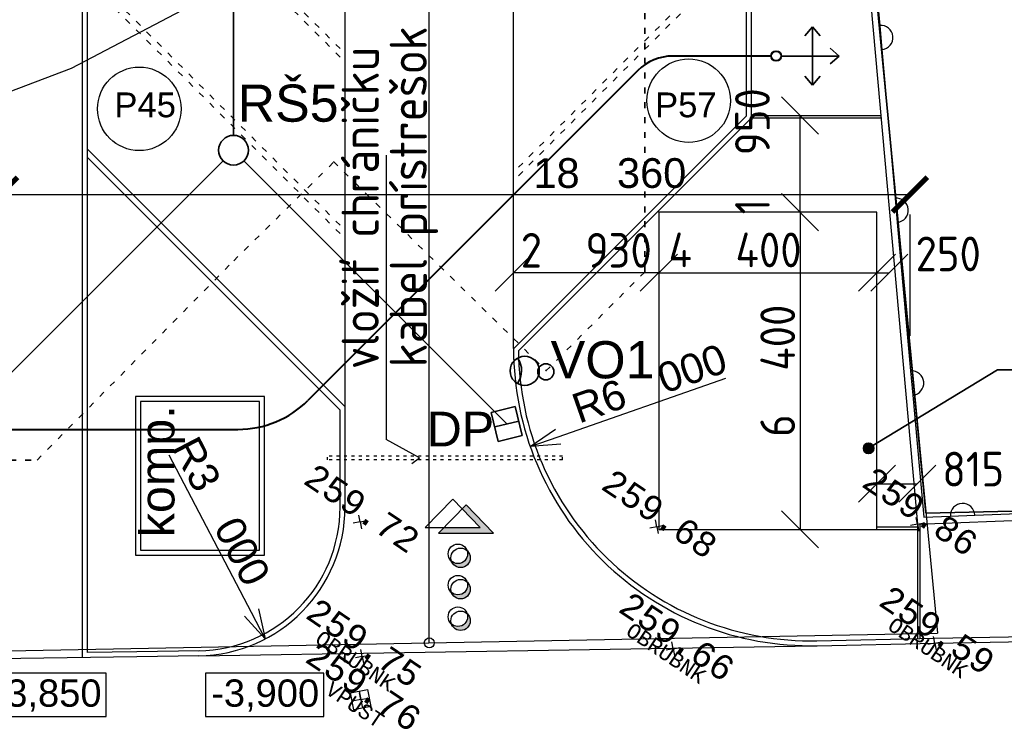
# Model space of a CAD drawing. Extents: x 4743276 to 9726129, y -4307434 to -1665362.
# Tile 74 of 121: x 4882389 to 4902258, y -1842223 to -1827764. Entities that reach past the tile are written whole.
import ezdxf
from ezdxf.enums import TextEntityAlignment as Align

# ---------------------------------------------------------------- set-up
doc = ezdxf.new("R2010")
doc.units = 0
doc.header["$MEASUREMENT"] = 0
doc.linetypes.add('ACAD_ISO03W100', pattern=[30, 12, -18])
doc.layers.get('0').update_dxf_attribs({"linetype": 'CONTINUOUS'})
doc.layers.get('Defpoints').update_dxf_attribs({"color": 61, "linetype": 'CONTINUOUS'})
for name, color, linetype in [('body', 7, 'CONTINUOUS'), ('KÓTY', 4, 'CONTINUOUS'), ('MÚRY', 1, 'CONTINUOUS'), ('POPIS', 50, 'CONTINUOUS'), ('POZEMOK', 8, 'CONTINUOUS'), ('siete', 6, 'CONTINUOUS'), ('TENKÁ', 7, 'CONTINUOUS'), ('Výšky', 64, 'CONTINUOUS'), ('ZARIADENIE', 47, 'CONTINUOUS'), ('ZARIADOVACIE', 144, 'CONTINUOUS'), ('šrafy-múry', 8, 'CONTINUOUS')]:
    doc.layers.add(name, color=color, linetype=linetype)
doc.styles.add('ARIAL', font='arial.ttf')
doc.styles.add('MONOTXT', font='MONOTXT', dxfattribs={"height": 0.2})
doc.styles.add('Style-Arial', font='arial.ttf')
doc.styles.add('STYLE1', font='isocp.shx')
doc.dimstyles.new('STANDARD 200', dxfattribs={"dimtxt": 600, "dimasz": 700, "dimexe": 10, "dimexo": 200, "dimgap": 100, "dimtad": 1, "dimdsep": 46, "dimlunit": 6, "dimtxsty": 'Style-Arial', "dimblk": 'ARCHTICK', "dimblk1": 'OBLIQUE', "dimblk2": 'ARCHTICK', "dimcen": 2.5, "dimse1": 1, "dimse2": 1, "dimadec": 0, "dimazin": 0, "dimtfac": 1, "dimtmove": 1, "dimatfit": 3, "dimldrblk": 'OBLIQUE', "dimfxl": 1, "dimtolj": 1, "dimtzin": 0, "dimarcsym": 0})
doc.dimstyles.new('STANDARD 250', dxfattribs={"dimtxt": 700, "dimasz": 750, "dimexe": 10, "dimexo": 200, "dimgap": 100, "dimtad": 1, "dimdsep": 46, "dimlunit": 6, "dimtxsty": 'STYLE1', "dimblk1": 'OBLIQUE', "dimblk2": 'OBLIQUE', "dimsah": 1, "dimcen": 2.5, "dimse1": 1, "dimse2": 1, "dimadec": 0, "dimazin": 0, "dimtfac": 1, "dimtmove": 1, "dimatfit": 3, "dimldrblk": 'OBLIQUE', "dimfxl": 1, "dimtolj": 1, "dimtzin": 0, "dimarcsym": 0})
doc.dimstyles.new('STANDARD s200', dxfattribs={"dimtxt": 600, "dimasz": 600, "dimexe": 10, "dimexo": 200, "dimgap": 100, "dimtad": 1, "dimdsep": 46, "dimlunit": 6, "dimtxsty": 'Style-Arial', "dimblk": 'OPEN30', "dimcen": 2.5, "dimse1": 1, "dimse2": 1, "dimadec": 0, "dimazin": 0, "dimtfac": 1, "dimtmove": 1, "dimatfit": 3, "dimldrblk": 'OBLIQUE', "dimfxl": 1, "dimtolj": 1, "dimtzin": 0, "dimarcsym": 0})

# ---------------------------------------------------------------- blocks, each defined once
blk = doc.blocks.new('_ArchTick')
at = {"color": 0, "linetype": 'ByBlock', "const_width": 0.15}
blk.add_lwpolyline([(-0.5, -0.5), (0.5, 0.5)], dxfattribs=at)
blk = doc.blocks.new('*D41318')
at = {"layer": 'Defpoints', "color": 0}
for p in [(4900354, -1831294), (4881994, -1833931), (4900354, -1833931)]:
    blk.add_point(p, dxfattribs=at)
at = {"layer": 'ZARIADOVACIE', "color": 0, "lineweight": -2}
blk.add_line((4881994, -1831294), (4900354, -1831294), dxfattribs=at)
at = {"layer": 'ZARIADOVACIE', "color": 0, "linetype": 'ByBlock', "lineweight": -2, "xscale": 700, "yscale": 700, "zscale": 700, "rotation": 180}
blk.add_blockref('_ArchTick', (4881994, -1831294), dxfattribs=at)
at = {"layer": 'ZARIADOVACIE', "color": 0, "linetype": 'ByBlock', "lineweight": -2, "xscale": 700, "yscale": 700, "zscale": 700}
blk.add_blockref('_ArchTick', (4900354, -1831294), dxfattribs=at)
at = {"layer": 'ZARIADOVACIE', "color": 0, "insert": (4894298, -1830862), "char_height": 600, "attachment_point": 5, "style": 'Style-Arial'}
blk.add_mtext('\\A1;18ﾠ360', dxfattribs=at)
blk = doc.blocks.new('_OBLIQUE')
at = {"color": 0, "linetype": 'ByBlock'}
blk.add_line((-0.5, -0.5), (0.5, 0.5), dxfattribs=at)
blk = doc.blocks.new('_Open30')
at = {"color": 0, "linetype": 'ByBlock', "lineweight": -2, "transparency": 16777216}
for p, q in [((-1, 0.2679), (0, 0)), ((0, 0), (-1, -0.2679)), ((0, 0), (-1, 0))]:
    blk.add_line(p, q, dxfattribs=at)
blk = doc.blocks.new('*D42119')
at = {"layer": 'Defpoints', "color": 0}
for p in [(4883104, -1834643), (4877507, -1836805)]:
    blk.add_point(p, dxfattribs=at)
at = {"layer": 'KÓTY', "color": 0, "lineweight": -2}
blk.add_line((4878067, -1836589), (4881625, -1835214), dxfattribs=at)
at = {"layer": 'KÓTY', "color": 0, "linetype": 'ByBlock', "lineweight": -2, "xscale": 600, "yscale": 600, "zscale": 600, "rotation": 201.1200858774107}
blk.add_blockref('_Open30', (4877507, -1836805), dxfattribs=at)
at = {"layer": 'KÓTY', "color": 0, "insert": (4880088, -1835373), "char_height": 600, "attachment_point": 5, "rotation": 21.1201, "style": 'Style-Arial'}
blk.add_mtext('\\A1;R6ﾠ000', dxfattribs=at)
blk = doc.blocks.new('*D42128')
at = {"layer": 'Defpoints', "color": 0}
for p in [(4885954, -1837598), (4887343, -1840257)]:
    blk.add_point(p, dxfattribs=at)
at = {"layer": 'KÓTY', "color": 0, "lineweight": -2}
blk.add_line((4887065, -1839726), (4885406, -1836550), dxfattribs=at)
at = {"layer": 'KÓTY', "color": 0, "linetype": 'ByBlock', "lineweight": -2, "xscale": 600, "yscale": 600, "zscale": 600, "rotation": 297.5820133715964}
blk.add_blockref('_Open30', (4887343, -1840257), dxfattribs=at)
at = {"layer": 'KÓTY', "color": 0, "insert": (4886457, -1837683), "char_height": 600, "attachment_point": 5, "rotation": 297.582, "style": 'Style-Arial'}
blk.add_mtext('\\A1;R3ﾠ000', dxfattribs=at)
blk = doc.blocks.new('*D42130')
at = {"layer": 'Defpoints', "color": 0}
for p in [(4898354, -1834396), (4892691, -1836378)]:
    blk.add_point(p, dxfattribs=at)
at = {"layer": 'KÓTY', "color": 0, "lineweight": -2}
blk.add_line((4893257, -1836180), (4896639, -1834996), dxfattribs=at)
at = {"layer": 'KÓTY', "color": 0, "linetype": 'ByBlock', "lineweight": -2, "xscale": 600, "yscale": 600, "zscale": 600, "rotation": 199.2924244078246}
blk.add_blockref('_Open30', (4892691, -1836378), dxfattribs=at)
at = {"layer": 'KÓTY', "color": 0, "insert": (4895097, -1835105), "char_height": 600, "attachment_point": 5, "rotation": 19.2924, "style": 'Style-Arial'}
blk.add_mtext('\\A1;R6ﾠ000', dxfattribs=at)
blk = doc.blocks.new('*D42209')
at = {"layer": 'Defpoints', "color": 0}
for p in [(4899687, -1831647), (4898136, -1838047), (4899687, -1838047)]:
    blk.add_point(p, dxfattribs=at)
at = {"layer": 'KÓTY', "color": 0, "lineweight": -2}
blk.add_line((4898136, -1831647), (4898136, -1838047), dxfattribs=at)
at = {"layer": 'KÓTY', "color": 0, "linetype": 'ByBlock', "lineweight": -2, "xscale": 750, "yscale": 750, "zscale": 750}
for p, rotation in [((4898136, -1831647), 90), ((4898136, -1838047), 270)]:
    blk.add_blockref('_OBLIQUE', p, dxfattribs=dict(at, rotation=rotation))
at = {"layer": 'KÓTY', "color": 0, "insert": (4897685, -1834847), "char_height": 700, "attachment_point": 5, "rotation": 90, "style": 'STYLE1'}
blk.add_mtext('\\A1;6ﾠ400', dxfattribs=at)
blk = doc.blocks.new('*D42210')
at = {"layer": 'Defpoints', "color": 0}
for p in [(4899687, -1832868), (4895287, -1833902), (4899687, -1833902)]:
    blk.add_point(p, dxfattribs=at)
at = {"layer": 'KÓTY', "color": 0, "lineweight": -2}
blk.add_line((4895287, -1832868), (4899687, -1832868), dxfattribs=at)
at = {"layer": 'KÓTY', "color": 0, "linetype": 'ByBlock', "lineweight": -2, "xscale": 750, "yscale": 750, "zscale": 750, "rotation": 180}
blk.add_blockref('_OBLIQUE', (4895287, -1832868), dxfattribs=at)
at = {"layer": 'KÓTY', "color": 0, "linetype": 'ByBlock', "lineweight": -2, "xscale": 750, "yscale": 750, "zscale": 750}
blk.add_blockref('_OBLIQUE', (4899687, -1832868), dxfattribs=at)
at = {"layer": 'KÓTY', "color": 0, "insert": (4896825, -1832409), "char_height": 700, "attachment_point": 5, "style": 'STYLE1'}
blk.add_mtext('\\A1;4ﾠ400', dxfattribs=at)
blk = doc.blocks.new('*D42211')
at = {"layer": 'Defpoints', "color": 0}
for p in [(4898136, -1829697), (4899687, -1829697), (4899687, -1831647)]:
    blk.add_point(p, dxfattribs=at)
at = {"layer": 'KÓTY', "color": 0, "lineweight": -2}
blk.add_line((4898136, -1831647), (4898136, -1829697), dxfattribs=at)
at = {"layer": 'KÓTY', "color": 0, "linetype": 'ByBlock', "lineweight": -2, "xscale": 750, "yscale": 750, "zscale": 750}
for p, rotation in [((4898136, -1829697), 90), ((4898136, -1831647), 270)]:
    blk.add_blockref('_OBLIQUE', p, dxfattribs=dict(at, rotation=rotation))
at = {"layer": 'KÓTY', "color": 0, "insert": (4897175, -1830419), "char_height": 700, "attachment_point": 5, "rotation": 90, "style": 'STYLE1'}
blk.add_mtext('\\A1;1ﾠ950', dxfattribs=at)
blk = doc.blocks.new('*D42212')
at = {"layer": 'Defpoints', "color": 0}
for p in [(4900502, -1837126), (4899687, -1838047), (4900502, -1838047)]:
    blk.add_point(p, dxfattribs=at)
at = {"layer": 'KÓTY', "color": 0, "lineweight": -2}
blk.add_line((4899687, -1837126), (4900502, -1837126), dxfattribs=at)
at = {"layer": 'KÓTY', "color": 0, "linetype": 'ByBlock', "lineweight": -2, "xscale": 750, "yscale": 750, "zscale": 750, "rotation": 180}
blk.add_blockref('_OBLIQUE', (4899687, -1837126), dxfattribs=at)
at = {"layer": 'KÓTY', "color": 0, "linetype": 'ByBlock', "lineweight": -2, "xscale": 750, "yscale": 750, "zscale": 750}
blk.add_blockref('_OBLIQUE', (4900502, -1837126), dxfattribs=at)
at = {"layer": 'KÓTY', "color": 0, "insert": (4901630, -1836832), "char_height": 700, "attachment_point": 5, "style": 'STYLE1'}
blk.add_mtext('\\A1;815', dxfattribs=at)
blk = doc.blocks.new('*D42213')
at = {"layer": 'Defpoints', "color": 0}
for p in [(4899687, -1832175), (4899937, -1832175), (4899937, -1832868)]:
    blk.add_point(p, dxfattribs=at)
at = {"layer": 'KÓTY', "color": 0, "lineweight": -2}
blk.add_line((4899687, -1832868), (4899937, -1832868), dxfattribs=at)
at = {"layer": 'KÓTY', "color": 0, "linetype": 'ByBlock', "lineweight": -2, "xscale": 750, "yscale": 750, "zscale": 750, "rotation": 180}
blk.add_blockref('_OBLIQUE', (4899687, -1832868), dxfattribs=at)
at = {"layer": 'KÓTY', "color": 0, "linetype": 'ByBlock', "lineweight": -2, "xscale": 750, "yscale": 750, "zscale": 750}
blk.add_blockref('_OBLIQUE', (4899937, -1832868), dxfattribs=at)
at = {"layer": 'KÓTY', "color": 0, "insert": (4901126, -1832490), "char_height": 700, "attachment_point": 5, "style": 'STYLE1'}
blk.add_mtext('\\A1;250', dxfattribs=at)
blk = doc.blocks.new('*D42214')
at = {"layer": 'Defpoints', "color": 0}
for p in [(4892357, -1831647), (4895287, -1831647), (4892357, -1832868)]:
    blk.add_point(p, dxfattribs=at)
at = {"layer": 'KÓTY', "color": 0, "lineweight": -2}
blk.add_line((4895287, -1832868), (4892357, -1832868), dxfattribs=at)
at = {"layer": 'KÓTY', "color": 0, "linetype": 'ByBlock', "lineweight": -2, "xscale": 750, "yscale": 750, "zscale": 750, "rotation": 180}
blk.add_blockref('_OBLIQUE', (4892357, -1832868), dxfattribs=at)
at = {"layer": 'KÓTY', "color": 0, "linetype": 'ByBlock', "lineweight": -2, "xscale": 750, "yscale": 750, "zscale": 750}
blk.add_blockref('_OBLIQUE', (4895287, -1832868), dxfattribs=at)
at = {"layer": 'KÓTY', "color": 0, "insert": (4893822, -1832417), "char_height": 700, "attachment_point": 5, "style": 'STYLE1'}
blk.add_mtext('\\A1;2ﾠ930', dxfattribs=at)

msp = doc.modelspace()

# ---------------------------------------------------------------- hatches: boundary and pattern name
at = {"layer": 'TENKÁ', "lineweight": 35, "ltscale": 0.25}
h = msp.add_hatch(color=30, dxfattribs=at)
h.dxf.hatch_style = 1
h.paths.add_polyline_path([(4899625.099, -1836412, 1), (4899413.901, -1836412, 1)])
h = msp.add_hatch(color=30, dxfattribs=at)
h.dxf.hatch_style = 1
h.paths.add_polyline_path([(4899572.299, -1836412, 1), (4899466.701, -1836412, 1)])
at = {"layer": 'TENKÁ', "ltscale": 0.25}
for points in [[(4890951.071, -1838011.461), (4890841.124, -1838125.591), (4891949.351, -1838125.591), (4891395.237, -1837550.396), (4891316.028, -1837632.619), (4891680.986, -1838011.461)], [(4891231.279, -1838737.6, -0.185014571), (4891099.904, -1838687.264, 0.318868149), (4891285.515, -1838819.033, 0.687742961), (4891416.89, -1838476.146, -0.516451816)], [(4891231.279, -1839368.719, -0.185014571), (4891099.904, -1839318.383, 0.318868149), (4891285.515, -1839450.152, 0.687742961), (4891416.89, -1839107.265, -0.516451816)], [(4891231.279, -1840006.616, -0.185014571), (4891099.904, -1839956.28, 0.318868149), (4891285.515, -1840088.049, 0.687742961), (4891416.89, -1839745.162, -0.516451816)]]:
    msp.add_hatch(color=256, dxfattribs=at).paths.add_polyline_path(points)

# ---------------------------------------------------------------- linework, layer by layer
at = {"layer": 'body', "color": 1, "linetype": 'Continuous'}
for p, q in [((4889257.597, -1837896.568), (4889230.612, -1837757.745)), ((4895244.321, -1837992.744), (4895217.336, -1837853.921)), ((4900502.665, -1837943.807), (4900475.681, -1837804.984)), ((4889257.597, -1837896.568), (4889118.774, -1837923.553)), ((4889257.597, -1837896.568), (4889396.42, -1837869.584)), ((4889257.597, -1837896.568), (4889284.581, -1838035.391)), ((4895244.321, -1837992.744), (4895105.497, -1838019.729)), ((4895244.321, -1837992.744), (4895383.144, -1837965.76)), ((4895244.321, -1837992.744), (4895271.305, -1838131.567)), ((4900502.665, -1837943.807), (4900363.842, -1837970.791)), ((4900502.665, -1837943.807), (4900641.488, -1837916.822)), ((4900502.665, -1837943.807), (4900529.65, -1838082.63)), ((4900854.121, -1840344.821), (4900827.136, -1840205.998)), ((4895572.423, -1840455.205), (4895545.439, -1840316.382)), ((4895572.423, -1840455.205), (4895711.246, -1840428.221)), ((4900854.121, -1840344.821), (4900715.298, -1840371.806)), ((4900854.121, -1840344.821), (4900992.944, -1840317.837)), ((4900854.121, -1840344.821), (4900881.105, -1840483.645)), ((4889301.717, -1840610.163), (4889162.894, -1840637.147)), ((4889301.717, -1840610.163), (4889274.732, -1840471.34)), ((4889301.717, -1840610.163), (4889440.54, -1840583.178)), ((4889301.717, -1840610.163), (4889328.701, -1840748.986)), ((4895572.423, -1840455.205), (4895433.6, -1840482.19)), ((4895572.423, -1840455.205), (4895599.408, -1840594.028)), ((4889272.318, -1841481.728), (4889245.333, -1841342.905)), ((4889272.318, -1841481.728), (4889133.495, -1841508.712)), ((4889272.318, -1841481.728), (4889411.141, -1841454.743)), ((4889272.318, -1841481.728), (4889299.302, -1841620.551))]:
    msp.add_line(p, q, dxfattribs=at)
at = {"layer": 'KÓTY'}
msp.add_line((4897153.799, -1829747.141), (4899769.749, -1829747.141), dxfattribs=at)
for points in [[(4884134.026, -1840951.5), (4881747.5, -1840951.5), (4881747.5, -1841820), (4884134.026, -1841820)], [(4888525.026, -1840951.5), (4886138.5, -1840951.5), (4886138.5, -1841820), (4888525.026, -1841820)]]:
    msp.add_lwpolyline(points, close=True, dxfattribs=at)
at = {"layer": 'POPIS', "color": 254}
for p, q in [((4889785.657, -1830493.823), (4889785.657, -1836235.847)), ((4890459.157, -1836606.823), (4889785.657, -1836235.847)), ((4890304.657, -1836717.823), (4890459.157, -1836606.823))]:
    msp.add_line(p, q, dxfattribs=at)
at = {"layer": 'POZEMOK'}
for p, q in [((4890653.799, -1840337.732), (4890653.799, -1774870.548)), ((4882153.799, -1840499.161), (4900909.18, -1840142.965))]:
    msp.add_line(p, q, dxfattribs=at)
at = {"layer": 'POZEMOK', "linetype": 'Continuous'}
for p, q in [((4899907.767, -1829684.033), (4898242.785, -1812409.73)), ((4898242.785, -1812409.73), (4899907.767, -1829684.033)), ((4900676.958, -1837717.597), (4899907.767, -1829684.033)), ((4899907.767, -1829684.033), (4900909.18, -1840142.965)), ((4924082.657, -1837245.122), (4900676.958, -1837717.597)), ((4900676.958, -1837717.597), (4924082.657, -1837245.122))]:
    msp.add_line(p, q, dxfattribs=at)
at = {"layer": 'POZEMOK'}
msp.add_circle((4890653.799, -1840337.732), 100, dxfattribs=at)
at = {"layer": 'siete', "color": 55, "lineweight": 35, "ltscale": 0.8}
for p, q in [((4886703.799, -1830097.383), (4886703.799, -1809180.548)), ((4886491.667, -1830609.516), (4881858.502, -1835242.68)), ((4886910.872, -1830614.457), (4892217.287, -1835920.871)), ((4891903.822, -1835687.977), (4892389.837, -1835570.548)), ((4891903.822, -1835687.977), (4892389.837, -1835570.548)), ((4892530.751, -1836153.766), (4892389.837, -1835570.548)), ((4892044.736, -1836271.195), (4891903.822, -1835687.977)), ((4892044.736, -1836271.195), (4891903.822, -1835687.977)), ((4891974.279, -1835979.586), (4892460.294, -1835862.157)), ((4891974.279, -1835979.586), (4892460.294, -1835862.157)), ((4892530.751, -1836153.766), (4892044.736, -1836271.195))]:
    msp.add_line(p, q, dxfattribs=at)
at = {"layer": 'siete', "linetype": 'ACAD_ISO03W100', "lineweight": 35, "ltscale": 10}
for p, q in [((4895006.361, -1832850.759), (4895006.361, -1816353.01)), ((4886708.294, -1832627.982), (4888725.391, -1830638.41)), ((4888720.898, -1830627.841), (4893016.52, -1834847.779)), ((4882741.028, -1836648.273), (4886708.294, -1832627.982)), ((4893006.361, -1834850.759), (4895006.361, -1832850.759)), ((4840499.38, -1836648.273), (4882741.028, -1836648.273))]:
    msp.add_line(p, q, dxfattribs=at)
at = {"layer": 'siete', "color": 5, "lineweight": 35, "ltscale": 0.25}
for p, q in [((4898229.5, -1828089.591), (4898385.399, -1827907.091)), ((4898229.5, -1828089.591), (4898385.399, -1827907.091)), ((4898385.399, -1828497.141), (4898385.399, -1827907.091)), ((4898541.299, -1828089.591), (4898385.399, -1827907.091)), ((4898385.399, -1828497.141), (4898385.399, -1827907.091)), ((4898541.299, -1828089.591), (4898385.399, -1827907.091)), ((4897753.799, -1828497.141), (4898925.949, -1828497.141)), ((4897753.799, -1828497.141), (4898925.949, -1828497.141)), ((4898385.399, -1828497.141), (4898385.399, -1829087.191)), ((4898385.399, -1828497.141), (4898385.399, -1829087.191)), ((4898743.449, -1828341.242), (4898925.949, -1828497.141)), ((4898743.449, -1828341.242), (4898925.949, -1828497.141)), ((4898743.449, -1828653.041), (4898925.949, -1828497.141)), ((4898743.449, -1828653.041), (4898925.949, -1828497.141)), ((4898229.5, -1828904.691), (4898385.399, -1829087.191)), ((4898229.5, -1828904.691), (4898385.399, -1829087.191)), ((4898541.299, -1828904.691), (4898385.399, -1829087.191)), ((4898541.299, -1828904.691), (4898385.399, -1829087.191))]:
    msp.add_line(p, q, dxfattribs=at)
at = {"layer": 'siete', "color": 5, "lineweight": 40, "ltscale": 50}
for p, q in [((4897553.799, -1828497.141), (4895568.012, -1828497.141)), ((4894860.905, -1828790.034), (4888206.178, -1835444.762)), ((4821943.799, -1836030.548), (4886791.965, -1836030.548))]:
    msp.add_line(p, q, dxfattribs=at)
at = {"layer": 'siete', "color": 47, "linetype": 'Continuous'}
for p, q in [((4889066.84, -1841344.224), (4889409.821, -1841276.25)), ((4889134.814, -1841687.205), (4889066.84, -1841344.224)), ((4889237.922, -1841309.069), (4889306.713, -1841654.386)), ((4889409.821, -1841276.25), (4889477.795, -1841619.231)), ((4889477.795, -1841619.231), (4889134.814, -1841687.205))]:
    msp.add_line(p, q, dxfattribs=at)
at = {"layer": 'siete', "color": 5, "lineweight": 40, "ltscale": 50}
msp.add_circle((4897653.799, -1828497.141), 100, dxfattribs=at)
msp.add_circle((4897653.799, -1828497.141), 100, dxfattribs=at)
at = {"layer": 'siete', "color": 55, "lineweight": 35, "ltscale": 0.8}
msp.add_circle((4886703.799, -1830397.383), 300, dxfattribs=at)
at = {"layer": 'siete', "lineweight": 35}
for centre, radius in [((4892579.41, -1834848.784), 295.22), ((4893006.361, -1834867.974), 162.321)]:
    msp.add_circle(centre, radius, dxfattribs=at)
at = {"layer": 'siete', "color": 5, "lineweight": 40, "ltscale": 50}
for centre, radius, start, end in [((4895568.012, -1829497.141), 1000, 90, 135), ((4886791.965, -1834030.548), 2000, 270, 315)]:
    msp.add_arc(centre, radius, start, end, dxfattribs=at)
at = {"layer": 'siete', "lineweight": 35}
msp.add_arc((4892069.885, -1834846.194), 446.576, 324.5140325, 34.903405, dxfattribs=at)
at = {"layer": 'TENKÁ'}
for p, q in [((4888953.799, -1837598.286), (4888953.799, -1774870.548)), ((4892353.799, -1834395.766), (4892353.799, -1775587.824)), ((4897053.799, -1829705.72), (4897053.799, -1804758.993)), ((4897153.799, -1829747.141), (4897153.799, -1804800.414)), ((4883653.799, -1840635.113), (4883653.799, -1811055.794)), ((4883653.799, -1840635.113), (4883653.799, -1811055.794)), ((4883753.799, -1840533.514), (4883753.799, -1811097.215)), ((4892353.799, -1834405.72), (4897053.799, -1829705.72)), ((4897153.799, -1829697.141), (4899765.279, -1829697.141)), ((4892454.02, -1834446.919), (4897153.799, -1829747.141)), ((4888953.799, -1835574.956), (4883753.799, -1830374.956)), ((4888853.799, -1835644.662), (4883753.799, -1830544.662)), ((4895286.66, -1831647.141), (4895270.229, -1831630.711)), ((4888853.799, -1837598.286), (4888853.799, -1835644.662)), ((4899686.66, -1837997.141), (4900502.665, -1837997.141)), ((4899686.66, -1838047.141), (4900502.665, -1838047.141)), ((4886001.309, -1840597.909), (4898451.586, -1840394.969)), ((4884751.369, -1840617.707), (4880151.369, -1840690.657)), ((4884749.783, -1840517.719), (4883753.799, -1840533.514)), ((4886011.833, -1840497.705), (4884749.783, -1840517.719)), ((4886004.076, -1840597.864), (4884751.369, -1840617.707))]:
    msp.add_line(p, q, dxfattribs=at)
at = {"layer": 'TENKÁ', "linetype": 'ACAD_ISO03W100', "ltscale": 10}
for p, q in [((4888853.799, -1828517.025), (4884807.388, -1824470.614)), ((4888853.799, -1828347.32), (4884892.241, -1824385.762)), ((4892453.799, -1830741.902), (4897053.799, -1826141.902)), ((4892453.799, -1830911.607), (4897053.799, -1826311.607)), ((4888853.799, -1831911.138), (4883753.799, -1826811.138)), ((4888853.799, -1832080.843), (4883753.799, -1826980.843))]:
    msp.add_line(p, q, dxfattribs=at)
at = {"layer": 'TENKÁ', "color": 7, "linetype": 'Continuous'}
for p, q in [((4899609.177, -1826380.239), (4899743.356, -1827878.4)), ((4899743.356, -1827878.4), (4899786.476, -1828367.054)), ((4899786.476, -1828367.054), (4899921.484, -1829865.774)), ((4899921.484, -1829865.774), (4900055.103, -1831364.764)), ((4900055.103, -1831364.764), (4900098.782, -1831852.589)), ((4900098.782, -1831852.589), (4900232.402, -1833351.579)), ((4900232.402, -1833351.579), (4900366.85, -1834851.128)), ((4900366.85, -1834851.128), (4900410.529, -1835338.953)), ((4900410.529, -1835338.953), (4900544.149, -1836837.943)), ((4901170.599, -1837777.957), (4901660.235, -1837758.417)), ((4901660.235, -1837758.417), (4903163.809, -1837700.263)), ((4900502.665, -1837943.807), (4900502.665, -1840252.145)), ((4900552.665, -1837943.807), (4900552.665, -1840251.1)), ((4898477.077, -1840294.478), (4900852.031, -1840244.843)), ((4900852.031, -1840244.843), (4907828.576, -1840103.805)), ((4900854.121, -1840344.821), (4907828.576, -1840203.826)), ((4898479.167, -1840394.456), (4900854.121, -1840344.821))]:
    msp.add_line(p, q, dxfattribs=at)
at = {"layer": 'TENKÁ', "color": 30, "lineweight": 35, "ltscale": 0.25}
for p, q in [((4899519.5, -1836412), (4902121, -1834827.5)), ((4902121, -1834827.5), (4914715.58, -1834827.5))]:
    msp.add_line(p, q, dxfattribs=at)
at = {"layer": 'TENKÁ', "ltscale": 0.25}
for p, q in [((4891126.872, -1837436.265), (4890572.758, -1838011.461)), ((4891126.872, -1837436.265), (4891680.986, -1838011.461)), ((4891395.237, -1837550.396), (4890841.124, -1838125.591)), ((4891395.237, -1837550.396), (4891949.351, -1838125.591)), ((4890572.758, -1838011.461), (4891680.986, -1838011.461)), ((4890841.124, -1838125.591), (4891949.351, -1838125.591))]:
    msp.add_line(p, q, dxfattribs=at)
at = {"layer": 'TENKÁ', "color": 7, "linetype": 'Continuous', "flags": 128}
for points in [[(4897996.431, -1812472.744), (4899322.632, -1824746.737), (4900502.665, -1837943.807), (4907828.576, -1837658.654)], [(4900544.149, -1836837.943), (4900630.756, -1837798.611), (4901170.599, -1837777.957)]]:
    msp.add_lwpolyline(points, dxfattribs=at)
at = {"layer": 'TENKÁ'}
msp.add_lwpolyline([(4895286.66, -1831647.141), (4895286.66, -1838047.141), (4899686.66, -1838047.141), (4899686.66, -1831647.141)], close=True, dxfattribs=at)
for centre in [(4884801.895, -1829562.317), (4895889.133, -1829398.817)]:
    msp.add_circle(centre, 842.959, dxfattribs=at)
at = {"layer": 'TENKÁ', "color": 30, "lineweight": 35, "ltscale": 0.25}
for radius in [105.599, 52.799]:
    msp.add_circle((4899519.5, -1836412), radius, dxfattribs=at)
at = {"layer": 'TENKÁ', "ltscale": 0.25}
for centre in [(4891231.279, -1838540.989), (4891285.515, -1838622.422), (4891231.279, -1839172.108), (4891285.515, -1839253.541), (4891231.279, -1839810.005), (4891285.515, -1839891.438)]:
    msp.add_circle(centre, 196.611, dxfattribs=at)
at = {"layer": 'TENKÁ', "color": 7, "linetype": 'Continuous'}
for centre, start, end in [((4899765.059, -1828122.733), 275.1095917, 95.1095917), ((4900076.773, -1831608.825), 275.1095917, 95.1095917), ((4900388.486, -1835094.916), 275.1095917, 95.1095917), ((4901415.052, -1837768.187), 2.22905, 182.22905)]:
    msp.add_arc(centre, 245, start, end, dxfattribs=at)
at = {"layer": 'TENKÁ'}
for centre, radius, start, end in [((4898353.799, -1834395.766), 6000, 180, 271.1972659), ((4898353.799, -1834395.766), 5900, 180.4967635, 271.1972659), ((4885953.799, -1837598.286), 2900, 270.9074164, 0), ((4885953.799, -1837598.286), 3000, 270.9074164, 0)]:
    msp.add_arc(centre, radius, start, end, dxfattribs=at)
at = {"layer": 'Výšky', "color": 1, "linetype": 'Continuous'}
msp.add_lwpolyline([(4888586.458, -1809121.882), (4887572.627, -1813344.939), (4887386.89, -1820301.363), (4887069.165, -1825559.666), (4886852.881, -1826315.252), (4885801.104, -1827507.599), (4883424.965, -1828746.722), (4876069.129, -1831538.717), (4873156.655, -1833351.77), (4871461.12, -1834773.008), (4868670.356, -1838063.945), (4867672.435, -1840371.403), (4867570.113, -1840982.693), (4866832.383, -1842920.777), (4865903.153, -1845462.917), (4866149.873, -1846605.854), (4867277.64, -1846956.428), (4867811.898, -1847147.919), (4869396.719, -1848682.495), (4876549.811, -1849120.301)], dxfattribs=at)
at = {"layer": 'ZARIADENIE'}
for p, q in [((4887328.097, -1835369.31), (4884728.097, -1835369.31)), ((4884728.097, -1835369.31), (4884728.097, -1838569.31)), ((4887228.097, -1835469.31), (4884828.097, -1835469.31)), ((4884828.097, -1835469.31), (4884828.097, -1838469.31)), ((4887228.097, -1838469.31), (4887228.097, -1835469.31)), ((4887328.097, -1838569.31), (4887328.097, -1835369.31)), ((4884728.097, -1838569.31), (4887328.097, -1838569.31)), ((4884828.097, -1838469.31), (4887228.097, -1838469.31))]:
    msp.add_line(p, q, dxfattribs=at)
at = {"layer": 'ZARIADOVACIE', "color": 7}
msp.add_line((4900353.799, -1831694.5), (4900353.799, -1834145), dxfattribs=at)
at = {"layer": 'šrafy-múry', "linetype": 'ACAD_ISO03W100', "ltscale": 5}
for p, q in [((4893343.157, -1836572.323), (4888599.157, -1836572.323)), ((4888599.157, -1836647.323), (4888599.157, -1836572.323)), ((4893343.157, -1836647.323), (4888599.157, -1836647.323)), ((4893343.157, -1836647.323), (4893343.157, -1836572.323))]:
    msp.add_line(p, q, dxfattribs=at)

# ---------------------------------------------------------------- texts
at = {"color": 2, "linetype": 'Continuous', "style": 'MONOTXT'}
for s, p in [('OBRUBNK', (4900799.404, -1840307.915)), ('OBRUBNK', (4895517.707, -1840418.298)), ('OBRUBNK', (4889247, -1840573.256)), ('VPUST', (4889239.156, -1841459.36))]:
    msp.add_text(s, height=300, rotation=326, dxfattribs=at).set_placement(p, align=Align.TOP_CENTER)
at = {"layer": 'KÓTY', "style": 'ARIAL'}
for s, p in [('-3,850', (4881862.209, -1841625.416)), ('-3,900', (4886253.209, -1841625.416))]:
    msp.add_text(s, height=550, dxfattribs=at).set_placement(p)
at = {"layer": 'MÚRY', "color": 0, "ltscale": 0.25, "style": 'Style-Arial'}
for s, p in [('P45', (4884299.056, -1829732.316)), ('P57', (4895209.647, -1829732.476))]:
    msp.add_text(s, height=500, dxfattribs=at).set_placement(p)
at = {"layer": 'siete', "color": 55, "lineweight": 35, "ltscale": 0.25, "style": 'Style-Arial'}
msp.add_text('RŠ5', height=750, dxfattribs=at).set_placement((4886785.67, -1829822.295))
at = {"layer": 'siete', "lineweight": 35, "ltscale": 0.25, "style": 'Style-Arial'}
msp.add_text('VO1', height=750, dxfattribs=at).set_placement((4893102.617, -1834999.801))
at = {"layer": 'siete', "color": 55, "lineweight": 35, "ltscale": 0.8, "style": 'Style-Arial'}
msp.add_text('DP', height=700, dxfattribs=at).set_placement((4891284.123, -1835673.717), align=Align.TOP_CENTER)
at = {"layer": 'TENKÁ', "ltscale": 0.25, "style": 'STYLE1'}
for s, p in [('vložiť chráničku', (4889636.262, -1834817.218)), ('kabel prístrešok', (4890606.16, -1834775.563))]:
    msp.add_text(s, height=750, rotation=90, dxfattribs=at).set_placement(p)
at = {"layer": 'TENKÁ', "style": 'Style-Arial'}
msp.add_text('komp.', height=700, rotation=90, dxfattribs=at).set_placement((4884811.86, -1836875.858), align=Align.TOP_CENTER)
at = {"layer": 'Výšky', "linetype": 'Continuous', "style": 'MONOTXT'}
for s, p in [('259.72', (4889158.112, -1837829.465)), ('259.68', (4895166.391, -1837940.18)), ('259.86', (4900424.736, -1837891.243)), ('259.59', (4900767.072, -1840286.106)), ('259.75', (4889202.232, -1840543.059)), ('259.66', (4895516.049, -1840417.18)), ('259.76', (4889193.559, -1841428.604))]:
    msp.add_text(s, height=500, rotation=326, dxfattribs=at).set_placement(p, align=Align.CENTER)

# ---------------------------------------------------------------- dimensions: what is measured, and where the dimension line sits
at = {"layer": 'KÓTY'}
for base, p2, picture, middle in [((4898135.5, -1829697.141), (4899686.66, -1829697.141), '*D42211', (4897175.023, -1830419.069)), ((4898135.5, -1838047.141), (4899686.66, -1838047.141), '*D42209', (4897685.261, -1834847.141))]:
    dim = msp.add_linear_dim(base=base, p1=(4899686.66, -1831647.141), p2=p2, angle=90, dimstyle='STANDARD 250', override={"dimtxsty": 'STYLE1', "dimldrblk": 'OBLIQUE'}, dxfattribs=at)
    dim.commit()
    dim.dimension.update_dxf_attribs({"geometry": picture, "text_midpoint": middle})
dim = msp.add_linear_dim(base=(4892356.66, -1832867.5), p1=(4895286.66, -1831647.141), p2=(4892356.66, -1831647.141), dimstyle='STANDARD 250', override={"dimtxsty": 'STYLE1', "dimldrblk": 'OBLIQUE'}, dxfattribs=at)
dim.commit()
dim.dimension.update_dxf_attribs({"geometry": '*D42214', "text_midpoint": (4893821.66, -1832417.261)})
for base, p1, p2, picture, middle in [((4899686.66, -1832867.5), (4895286.66, -1833902.5), (4899686.66, -1833902.5), '*D42210', (4896825, -1832859.5)), ((4899936.66, -1832867.5), (4899686.66, -1832174.641), (4899936.66, -1832174.641), '*D42213', (4901126.5, -1832940.5)), ((4900501.66, -1837126.5), (4899686.66, -1838047.141), (4900501.66, -1838047.141), '*D42212', (4901630, -1837282.5))]:
    dim = msp.add_linear_dim(base=base, p1=p1, p2=p2, dimstyle='STANDARD 250', override={"dimtxsty": 'STYLE1', "dimldrblk": 'OBLIQUE'}, dxfattribs=at)
    dim.commit()
    dim.dimension.update_dxf_attribs({"geometry": picture, "text_midpoint": middle, "dimtype": 160})
for center, mpoint, picture, middle in [((4898353.799, -1834395.766), (4892690.731, -1836378.104), '*D42130', (4895231.128, -1835488.846)), ((4883103.799, -1834643.081), (4877506.835, -1836805.024), '*D42119', (4880233.923, -1835751.63)), ((4885953.799, -1837598.286), (4887342.852, -1840257.332), '*D42128', (4886096.62, -1837871.687))]:
    dim = msp.add_radius_dim(center=center, mpoint=mpoint, dimstyle='STANDARD s200', override={"dimtxsty": 'Style-Arial', "dimldrblk": 'OBLIQUE'}, dxfattribs=at)
    dim.commit()
    dim.dimension.update_dxf_attribs({"geometry": picture, "text_midpoint": middle, "dimtype": 164})
at = {"layer": 'ZARIADOVACIE', "color": 7}
dim = msp.add_linear_dim(base=(4900353.799, -1831294.5), p1=(4881993.799, -1833930.548), p2=(4900353.799, -1833930.548), dimstyle='STANDARD 200', override={"dimtxsty": 'Style-Arial', "dimldrblk": 'OBLIQUE'}, dxfattribs=at)
dim.commit()
dim.dimension.update_dxf_attribs({"geometry": '*D41318', "text_midpoint": (4894298, -1831269), "dimtype": 160})

doc.saveas('drawing.dxf')
